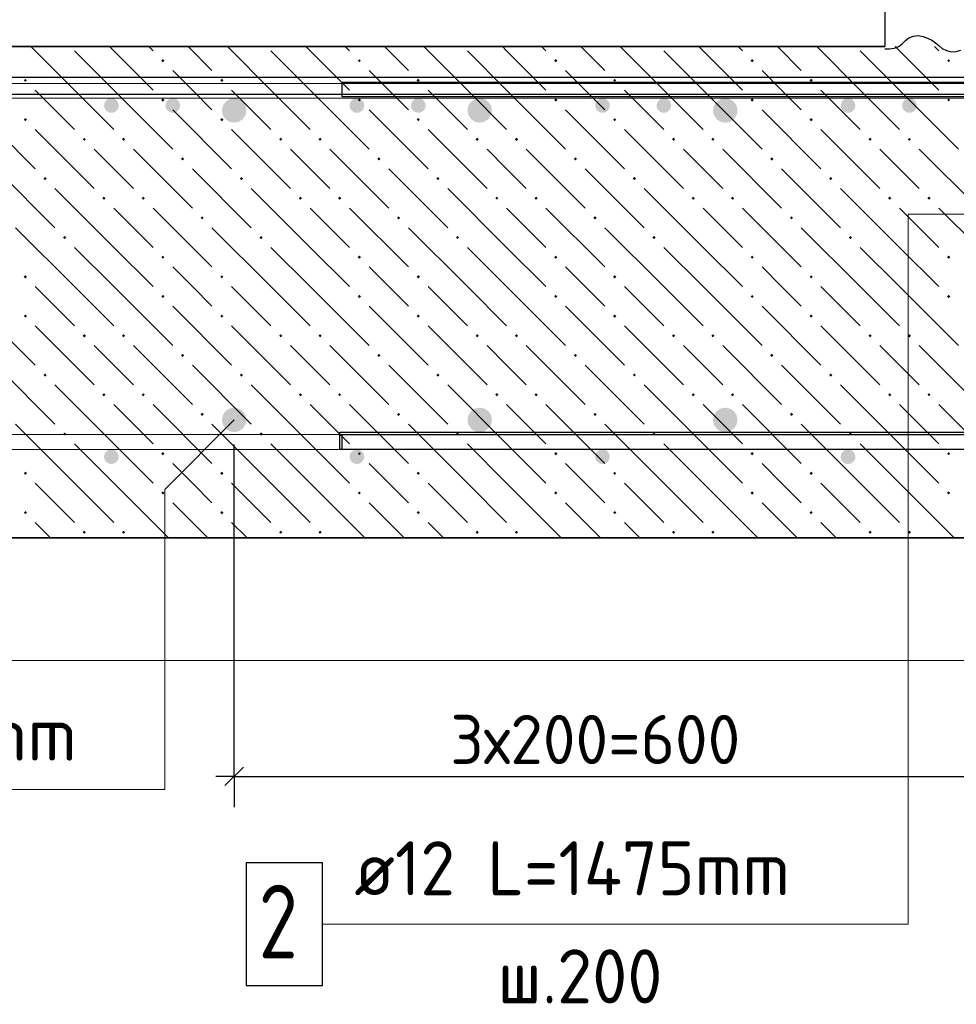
# Model space of a CAD drawing. Header units: millimetres. Extents: x 0 to 42000, y 0 to 29700.
# Tile 5 of 18: x 11550 to 15365, y 12875 to 16884. Entities that reach past the tile are written whole.
import ezdxf

# ---------------------------------------------------------------- set-up
doc = ezdxf.new("R2010")
doc.units = ezdxf.units.MM
doc.linetypes.add('______2', pattern=[270, 200, -70])
for name, color, linetype, lineweight in [('Standard', 7, 'Continuous', 25), ('ДОП Верх по У', 52, 'Continuous', 25), ('ЖБ Пилон', 7, 'Continuous', 35), ('ЖБ Плита Фундамента верхний уровень', 7, 'Continuous', 35), ('Обрамление П-обр. равн.', 52, 'Continuous', 25), ('Позиционная метка номер позиции', 7, 'Continuous', 13), ('Примечания_1', 7, 'Continuous', 13), ('Фоновоя арматура Х1', 52, 'Continuous', 25)]:
    doc.layers.add(name, color=color, linetype=linetype, lineweight=lineweight)
doc.layers.add('Размерная выноска', color=7, linetype='Continuous')
doc.styles.add('ISOCPEUR', font='txt')

msp = doc.modelspace()

# ---------------------------------------------------------------- hatches: boundary and pattern name
at = {"linetype": 'Continuous', "lineweight": 25, "transparency": 33554687}
for points in [[(12203.6, 16534.4), (12201.3, 16545.9), (12194.8, 16555.6), (12185.1, 16562.1), (12173.6, 16564.4), (12162.1, 16562.1), (12152.4, 16555.6), (12145.9, 16545.9), (12143.6, 16534.4), (12145.9, 16522.9), (12152.4, 16513.2), (12162.1, 16506.7), (12173.6, 16504.4), (12185.1, 16506.7), (12194.8, 16513.2), (12201.3, 16522.9)], [(12203.6, 16534.4), (12201.3, 16545.9), (12194.8, 16555.6), (12185.1, 16562.1), (12173.6, 16564.4), (12162.1, 16562.1), (12152.4, 16555.6), (12145.9, 16545.9), (12143.6, 16534.4), (12145.9, 16522.9), (12152.4, 16513.2), (12162.1, 16506.7), (12173.6, 16504.4), (12185.1, 16506.7), (12194.8, 16513.2), (12201.3, 16522.9)], [(12473.6, 16514.4), (12469.8, 16533.5), (12459, 16549.8), (12442.8, 16560.6), (12423.6, 16564.4), (12404.5, 16560.6), (12388.3, 16549.8), (12377.4, 16533.5), (12373.6, 16514.4), (12377.4, 16495.3), (12388.3, 16479), (12404.5, 16468.2), (12423.6, 16464.4), (12442.8, 16468.2), (12459, 16479), (12469.8, 16495.3)], [(12473.6, 16514.4), (12469.8, 16533.5), (12459, 16549.8), (12442.8, 16560.6), (12423.6, 16564.4), (12404.5, 16560.6), (12388.3, 16549.8), (12377.4, 16533.5), (12373.6, 16514.4), (12377.4, 16495.3), (12388.3, 16479), (12404.5, 16468.2), (12423.6, 16464.4), (12442.8, 16468.2), (12459, 16479), (12469.8, 16495.3)], [(13203.6, 16534.4), (13201.3, 16545.9), (13194.8, 16555.6), (13185.1, 16562.1), (13173.6, 16564.4), (13162.1, 16562.1), (13152.4, 16555.6), (13145.9, 16545.9), (13143.6, 16534.4), (13145.9, 16522.9), (13152.4, 16513.2), (13162.1, 16506.7), (13173.6, 16504.4), (13185.1, 16506.7), (13194.8, 16513.2), (13201.3, 16522.9)], [(13203.6, 16534.4), (13201.3, 16545.9), (13194.8, 16555.6), (13185.1, 16562.1), (13173.6, 16564.4), (13162.1, 16562.1), (13152.4, 16555.6), (13145.9, 16545.9), (13143.6, 16534.4), (13145.9, 16522.9), (13152.4, 16513.2), (13162.1, 16506.7), (13173.6, 16504.4), (13185.1, 16506.7), (13194.8, 16513.2), (13201.3, 16522.9)], [(13473.6, 16514.4), (13469.8, 16533.5), (13459, 16549.8), (13442.8, 16560.6), (13423.6, 16564.4), (13404.5, 16560.6), (13388.3, 16549.8), (13377.4, 16533.5), (13373.6, 16514.4), (13377.4, 16495.3), (13388.3, 16479), (13404.5, 16468.2), (13423.6, 16464.4), (13442.8, 16468.2), (13459, 16479), (13469.8, 16495.3)], [(13473.6, 16514.4), (13469.8, 16533.5), (13459, 16549.8), (13442.8, 16560.6), (13423.6, 16564.4), (13404.5, 16560.6), (13388.3, 16549.8), (13377.4, 16533.5), (13373.6, 16514.4), (13377.4, 16495.3), (13388.3, 16479), (13404.5, 16468.2), (13423.6, 16464.4), (13442.8, 16468.2), (13459, 16479), (13469.8, 16495.3)], [(14203.6, 16534.4), (14201.3, 16545.9), (14194.8, 16555.6), (14185.1, 16562.1), (14173.6, 16564.4), (14162.1, 16562.1), (14152.4, 16555.6), (14145.9, 16545.9), (14143.6, 16534.4), (14145.9, 16522.9), (14152.4, 16513.2), (14162.1, 16506.7), (14173.6, 16504.4), (14185.1, 16506.7), (14194.8, 16513.2), (14201.3, 16522.9)], [(14203.6, 16534.4), (14201.3, 16545.9), (14194.8, 16555.6), (14185.1, 16562.1), (14173.6, 16564.4), (14162.1, 16562.1), (14152.4, 16555.6), (14145.9, 16545.9), (14143.6, 16534.4), (14145.9, 16522.9), (14152.4, 16513.2), (14162.1, 16506.7), (14173.6, 16504.4), (14185.1, 16506.7), (14194.8, 16513.2), (14201.3, 16522.9)], [(14473.6, 16514.4), (14469.8, 16533.5), (14459, 16549.8), (14442.8, 16560.6), (14423.6, 16564.4), (14404.5, 16560.6), (14388.3, 16549.8), (14377.4, 16533.5), (14373.6, 16514.4), (14377.4, 16495.3), (14388.3, 16479), (14404.5, 16468.2), (14423.6, 16464.4), (14442.8, 16468.2), (14459, 16479), (14469.8, 16495.3)], [(14473.6, 16514.4), (14469.8, 16533.5), (14459, 16549.8), (14442.8, 16560.6), (14423.6, 16564.4), (14404.5, 16560.6), (14388.3, 16549.8), (14377.4, 16533.5), (14373.6, 16514.4), (14377.4, 16495.3), (14388.3, 16479), (14404.5, 16468.2), (14423.6, 16464.4), (14442.8, 16468.2), (14459, 16479), (14469.8, 16495.3)], [(15203.6, 16534.4), (15201.3, 16545.9), (15194.8, 16555.6), (15185.1, 16562.1), (15173.6, 16564.4), (15162.1, 16562.1), (15152.4, 16555.6), (15145.9, 16545.9), (15143.6, 16534.4), (15145.9, 16522.9), (15152.4, 16513.2), (15162.1, 16506.7), (15173.6, 16504.4), (15185.1, 16506.7), (15194.8, 16513.2), (15201.3, 16522.9)], [(15203.6, 16534.4), (15201.3, 16545.9), (15194.8, 16555.6), (15185.1, 16562.1), (15173.6, 16564.4), (15162.1, 16562.1), (15152.4, 16555.6), (15145.9, 16545.9), (15143.6, 16534.4), (15145.9, 16522.9), (15152.4, 16513.2), (15162.1, 16506.7), (15173.6, 16504.4), (15185.1, 16506.7), (15194.8, 16513.2), (15201.3, 16522.9)], [(12473.6, 15254.4), (12469.8, 15273.5), (12459, 15289.8), (12442.8, 15300.6), (12423.6, 15304.4), (12404.5, 15300.6), (12388.3, 15289.8), (12377.4, 15273.5), (12373.6, 15254.4), (12377.4, 15235.3), (12388.3, 15219), (12404.5, 15208.2), (12423.6, 15204.4), (12442.8, 15208.2), (12459, 15219), (12469.8, 15235.3)], [(12473.6, 15254.4), (12469.8, 15273.5), (12459, 15289.8), (12442.8, 15300.6), (12423.6, 15304.4), (12404.5, 15300.6), (12388.3, 15289.8), (12377.4, 15273.5), (12373.6, 15254.4), (12377.4, 15235.3), (12388.3, 15219), (12404.5, 15208.2), (12423.6, 15204.4), (12442.8, 15208.2), (12459, 15219), (12469.8, 15235.3)], [(13473.6, 15254.4), (13469.8, 15273.5), (13459, 15289.8), (13442.8, 15300.6), (13423.6, 15304.4), (13404.5, 15300.6), (13388.3, 15289.8), (13377.4, 15273.5), (13373.6, 15254.4), (13377.4, 15235.3), (13388.3, 15219), (13404.5, 15208.2), (13423.6, 15204.4), (13442.8, 15208.2), (13459, 15219), (13469.8, 15235.3)], [(13473.6, 15254.4), (13469.8, 15273.5), (13459, 15289.8), (13442.8, 15300.6), (13423.6, 15304.4), (13404.5, 15300.6), (13388.3, 15289.8), (13377.4, 15273.5), (13373.6, 15254.4), (13377.4, 15235.3), (13388.3, 15219), (13404.5, 15208.2), (13423.6, 15204.4), (13442.8, 15208.2), (13459, 15219), (13469.8, 15235.3)], [(14473.6, 15254.4), (14469.8, 15273.5), (14459, 15289.8), (14442.8, 15300.6), (14423.6, 15304.4), (14404.5, 15300.6), (14388.3, 15289.8), (14377.4, 15273.5), (14373.6, 15254.4), (14377.4, 15235.3), (14388.3, 15219), (14404.5, 15208.2), (14423.6, 15204.4), (14442.8, 15208.2), (14459, 15219), (14469.8, 15235.3)], [(14473.6, 15254.4), (14469.8, 15273.5), (14459, 15289.8), (14442.8, 15300.6), (14423.6, 15304.4), (14404.5, 15300.6), (14388.3, 15289.8), (14377.4, 15273.5), (14373.6, 15254.4), (14377.4, 15235.3), (14388.3, 15219), (14404.5, 15208.2), (14423.6, 15204.4), (14442.8, 15208.2), (14459, 15219), (14469.8, 15235.3)]]:
    msp.add_hatch(color=7, dxfattribs=at).paths.add_polyline_path(points)
at = {"layer": 'ЖБ Плита Фундамента верхний уровень', "linetype": 'Continuous', "lineweight": 18, "transparency": 33554687}
for points in [[(12126.8, 16716.9), (12133.3, 16723.4), (12139.8, 16716.9), (12133.3, 16710.4)], [(12926.8, 16716.9), (12933.3, 16723.4), (12939.8, 16716.9), (12933.3, 16710.4)], [(13726.8, 16716.9), (13733.3, 16723.4), (13739.8, 16716.9), (13733.3, 16710.4)], [(14526.8, 16716.9), (14533.3, 16723.4), (14539.8, 16716.9), (14533.3, 16710.4)], [(15326.8, 16716.9), (15333.3, 16723.4), (15339.8, 16716.9), (15333.3, 16710.4)], [(11566.8, 16636.9), (11573.3, 16643.4), (11579.8, 16636.9), (11573.3, 16630.4)], [(12366.8, 16636.9), (12373.3, 16643.4), (12379.8, 16636.9), (12373.3, 16630.4)], [(13166.8, 16636.9), (13173.3, 16643.4), (13179.8, 16636.9), (13173.3, 16630.4)], [(13966.8, 16636.9), (13973.3, 16643.4), (13979.8, 16636.9), (13973.3, 16630.4)], [(14766.8, 16636.9), (14773.3, 16643.4), (14779.8, 16636.9), (14773.3, 16630.4)], [(12126.8, 16556.9), (12133.3, 16563.4), (12139.8, 16556.9), (12133.3, 16550.4)], [(12926.8, 16556.9), (12933.3, 16563.4), (12939.8, 16556.9), (12933.3, 16550.4)], [(13726.8, 16556.9), (13733.3, 16563.4), (13739.8, 16556.9), (13733.3, 16550.4)], [(14526.8, 16556.9), (14533.3, 16563.4), (14539.8, 16556.9), (14533.3, 16550.4)], [(15326.8, 16556.9), (15333.3, 16563.4), (15339.8, 16556.9), (15333.3, 16550.4)], [(11566.8, 16476.9), (11573.3, 16483.4), (11579.8, 16476.9), (11573.3, 16470.4)], [(12366.8, 16476.9), (12373.3, 16483.4), (12379.8, 16476.9), (12373.3, 16470.4)], [(13166.8, 16476.9), (13173.3, 16483.4), (13179.8, 16476.9), (13173.3, 16470.4)], [(13966.8, 16476.9), (13973.3, 16483.4), (13979.8, 16476.9), (13973.3, 16470.4)], [(14766.8, 16476.9), (14773.3, 16483.4), (14779.8, 16476.9), (14773.3, 16470.4)], [(11806.8, 16396.9), (11813.3, 16403.4), (11819.8, 16396.9), (11813.3, 16390.4)], [(11966.8, 16396.9), (11973.3, 16403.4), (11979.8, 16396.9), (11973.3, 16390.4)], [(12606.8, 16396.9), (12613.3, 16403.4), (12619.8, 16396.9), (12613.3, 16390.4)], [(12766.8, 16396.9), (12773.3, 16403.4), (12779.8, 16396.9), (12773.3, 16390.4)], [(13406.8, 16396.9), (13413.3, 16403.4), (13419.8, 16396.9), (13413.3, 16390.4)], [(13566.8, 16396.9), (13573.3, 16403.4), (13579.8, 16396.9), (13573.3, 16390.4)], [(14206.8, 16396.9), (14213.3, 16403.4), (14219.8, 16396.9), (14213.3, 16390.4)], [(14366.8, 16396.9), (14373.3, 16403.4), (14379.8, 16396.9), (14373.3, 16390.4)], [(15006.8, 16396.9), (15013.3, 16403.4), (15019.8, 16396.9), (15013.3, 16390.4)], [(15166.8, 16396.9), (15173.3, 16403.4), (15179.8, 16396.9), (15173.3, 16390.4)], [(12206.8, 16316.9), (12213.3, 16323.4), (12219.8, 16316.9), (12213.3, 16310.4)], [(13006.8, 16316.9), (13013.3, 16323.4), (13019.8, 16316.9), (13013.3, 16310.4)], [(13806.8, 16316.9), (13813.3, 16323.4), (13819.8, 16316.9), (13813.3, 16310.4)], [(14606.8, 16316.9), (14613.3, 16323.4), (14619.8, 16316.9), (14613.3, 16310.4)], [(11646.8, 16236.9), (11653.3, 16243.4), (11659.8, 16236.9), (11653.3, 16230.4)], [(12446.8, 16236.9), (12453.3, 16243.4), (12459.8, 16236.9), (12453.3, 16230.4)], [(13246.8, 16236.9), (13253.3, 16243.4), (13259.8, 16236.9), (13253.3, 16230.4)], [(14046.8, 16236.9), (14053.3, 16243.4), (14059.8, 16236.9), (14053.3, 16230.4)], [(14846.8, 16236.9), (14853.3, 16243.4), (14859.8, 16236.9), (14853.3, 16230.4)], [(11886.8, 16156.9), (11893.3, 16163.4), (11899.8, 16156.9), (11893.3, 16150.4)], [(12046.8, 16156.9), (12053.3, 16163.4), (12059.8, 16156.9), (12053.3, 16150.4)], [(12686.8, 16156.9), (12693.3, 16163.4), (12699.8, 16156.9), (12693.3, 16150.4)], [(12846.8, 16156.9), (12853.3, 16163.4), (12859.8, 16156.9), (12853.3, 16150.4)], [(13486.8, 16156.9), (13493.3, 16163.4), (13499.8, 16156.9), (13493.3, 16150.4)], [(13646.8, 16156.9), (13653.3, 16163.4), (13659.8, 16156.9), (13653.3, 16150.4)], [(14286.8, 16156.9), (14293.3, 16163.4), (14299.8, 16156.9), (14293.3, 16150.4)], [(14446.8, 16156.9), (14453.3, 16163.4), (14459.8, 16156.9), (14453.3, 16150.4)], [(15086.8, 16156.9), (15093.3, 16163.4), (15099.8, 16156.9), (15093.3, 16150.4)], [(15246.8, 16156.9), (15253.3, 16163.4), (15259.8, 16156.9), (15253.3, 16150.4)], [(12286.8, 16076.9), (12293.3, 16083.4), (12299.8, 16076.9), (12293.3, 16070.4)], [(13086.8, 16076.9), (13093.3, 16083.4), (13099.8, 16076.9), (13093.3, 16070.4)], [(13886.8, 16076.9), (13893.3, 16083.4), (13899.8, 16076.9), (13893.3, 16070.4)], [(14686.8, 16076.9), (14693.3, 16083.4), (14699.8, 16076.9), (14693.3, 16070.4)], [(11726.8, 15996.9), (11733.3, 16003.4), (11739.8, 15996.9), (11733.3, 15990.4)], [(12526.8, 15996.9), (12533.3, 16003.4), (12539.8, 15996.9), (12533.3, 15990.4)], [(13326.8, 15996.9), (13333.3, 16003.4), (13339.8, 15996.9), (13333.3, 15990.4)], [(14126.8, 15996.9), (14133.3, 16003.4), (14139.8, 15996.9), (14133.3, 15990.4)], [(14926.8, 15996.9), (14933.3, 16003.4), (14939.8, 15996.9), (14933.3, 15990.4)], [(12126.8, 15916.9), (12133.3, 15923.4), (12139.8, 15916.9), (12133.3, 15910.4)], [(12926.8, 15916.9), (12933.3, 15923.4), (12939.8, 15916.9), (12933.3, 15910.4)], [(13726.8, 15916.9), (13733.3, 15923.4), (13739.8, 15916.9), (13733.3, 15910.4)], [(14526.8, 15916.9), (14533.3, 15923.4), (14539.8, 15916.9), (14533.3, 15910.4)], [(15326.8, 15916.9), (15333.3, 15923.4), (15339.8, 15916.9), (15333.3, 15910.4)], [(11566.8, 15836.9), (11573.3, 15843.4), (11579.8, 15836.9), (11573.3, 15830.4)], [(12366.8, 15836.9), (12373.3, 15843.4), (12379.8, 15836.9), (12373.3, 15830.4)], [(13166.8, 15836.9), (13173.3, 15843.4), (13179.8, 15836.9), (13173.3, 15830.4)], [(13966.8, 15836.9), (13973.3, 15843.4), (13979.8, 15836.9), (13973.3, 15830.4)], [(14766.8, 15836.9), (14773.3, 15843.4), (14779.8, 15836.9), (14773.3, 15830.4)], [(12126.8, 15756.9), (12133.3, 15763.4), (12139.8, 15756.9), (12133.3, 15750.4)], [(12926.8, 15756.9), (12933.3, 15763.4), (12939.8, 15756.9), (12933.3, 15750.4)], [(13726.8, 15756.9), (13733.3, 15763.4), (13739.8, 15756.9), (13733.3, 15750.4)], [(14526.8, 15756.9), (14533.3, 15763.4), (14539.8, 15756.9), (14533.3, 15750.4)], [(15326.8, 15756.9), (15333.3, 15763.4), (15339.8, 15756.9), (15333.3, 15750.4)], [(11566.8, 15676.9), (11573.3, 15683.4), (11579.8, 15676.9), (11573.3, 15670.4)], [(12366.8, 15676.9), (12373.3, 15683.4), (12379.8, 15676.9), (12373.3, 15670.4)], [(13166.8, 15676.9), (13173.3, 15683.4), (13179.8, 15676.9), (13173.3, 15670.4)], [(13966.8, 15676.9), (13973.3, 15683.4), (13979.8, 15676.9), (13973.3, 15670.4)], [(14766.8, 15676.9), (14773.3, 15683.4), (14779.8, 15676.9), (14773.3, 15670.4)], [(11806.8, 15596.9), (11813.3, 15603.4), (11819.8, 15596.9), (11813.3, 15590.4)], [(11966.8, 15596.9), (11973.3, 15603.4), (11979.8, 15596.9), (11973.3, 15590.4)], [(12606.8, 15596.9), (12613.3, 15603.4), (12619.8, 15596.9), (12613.3, 15590.4)], [(12766.8, 15596.9), (12773.3, 15603.4), (12779.8, 15596.9), (12773.3, 15590.4)], [(13406.8, 15596.9), (13413.3, 15603.4), (13419.8, 15596.9), (13413.3, 15590.4)], [(13566.8, 15596.9), (13573.3, 15603.4), (13579.8, 15596.9), (13573.3, 15590.4)], [(14206.8, 15596.9), (14213.3, 15603.4), (14219.8, 15596.9), (14213.3, 15590.4)], [(14366.8, 15596.9), (14373.3, 15603.4), (14379.8, 15596.9), (14373.3, 15590.4)], [(15006.8, 15596.9), (15013.3, 15603.4), (15019.8, 15596.9), (15013.3, 15590.4)], [(15166.8, 15596.9), (15173.3, 15603.4), (15179.8, 15596.9), (15173.3, 15590.4)], [(12206.8, 15516.9), (12213.3, 15523.4), (12219.8, 15516.9), (12213.3, 15510.4)], [(13006.8, 15516.9), (13013.3, 15523.4), (13019.8, 15516.9), (13013.3, 15510.4)], [(13806.8, 15516.9), (13813.3, 15523.4), (13819.8, 15516.9), (13813.3, 15510.4)], [(14606.8, 15516.9), (14613.3, 15523.4), (14619.8, 15516.9), (14613.3, 15510.4)], [(11646.8, 15436.9), (11653.3, 15443.4), (11659.8, 15436.9), (11653.3, 15430.4)], [(12446.8, 15436.9), (12453.3, 15443.4), (12459.8, 15436.9), (12453.3, 15430.4)], [(13246.8, 15436.9), (13253.3, 15443.4), (13259.8, 15436.9), (13253.3, 15430.4)], [(14046.8, 15436.9), (14053.3, 15443.4), (14059.8, 15436.9), (14053.3, 15430.4)], [(14846.8, 15436.9), (14853.3, 15443.4), (14859.8, 15436.9), (14853.3, 15430.4)], [(11886.8, 15356.9), (11893.3, 15363.4), (11899.8, 15356.9), (11893.3, 15350.4)], [(12046.8, 15356.9), (12053.3, 15363.4), (12059.8, 15356.9), (12053.3, 15350.4)], [(12686.8, 15356.9), (12693.3, 15363.4), (12699.8, 15356.9), (12693.3, 15350.4)], [(12846.8, 15356.9), (12853.3, 15363.4), (12859.8, 15356.9), (12853.3, 15350.4)], [(13486.8, 15356.9), (13493.3, 15363.4), (13499.8, 15356.9), (13493.3, 15350.4)], [(13646.8, 15356.9), (13653.3, 15363.4), (13659.8, 15356.9), (13653.3, 15350.4)], [(14286.8, 15356.9), (14293.3, 15363.4), (14299.8, 15356.9), (14293.3, 15350.4)], [(14446.8, 15356.9), (14453.3, 15363.4), (14459.8, 15356.9), (14453.3, 15350.4)], [(15086.8, 15356.9), (15093.3, 15363.4), (15099.8, 15356.9), (15093.3, 15350.4)], [(15246.8, 15356.9), (15253.3, 15363.4), (15259.8, 15356.9), (15253.3, 15350.4)], [(12286.8, 15276.9), (12293.3, 15283.4), (12299.8, 15276.9), (12293.3, 15270.4)], [(13086.8, 15276.9), (13093.3, 15283.4), (13099.8, 15276.9), (13093.3, 15270.4)], [(13886.8, 15276.9), (13893.3, 15283.4), (13899.8, 15276.9), (13893.3, 15270.4)], [(14686.8, 15276.9), (14693.3, 15283.4), (14699.8, 15276.9), (14693.3, 15270.4)], [(11726.8, 15196.9), (11733.3, 15203.4), (11739.8, 15196.9), (11733.3, 15190.4)], [(12526.8, 15196.9), (12533.3, 15203.4), (12539.8, 15196.9), (12533.3, 15190.4)], [(13326.8, 15196.9), (13333.3, 15203.4), (13339.8, 15196.9), (13333.3, 15190.4)], [(14126.8, 15196.9), (14133.3, 15203.4), (14139.8, 15196.9), (14133.3, 15190.4)], [(14926.8, 15196.9), (14933.3, 15203.4), (14939.8, 15196.9), (14933.3, 15190.4)], [(12126.8, 15116.9), (12133.3, 15123.4), (12139.8, 15116.9), (12133.3, 15110.4)], [(12926.8, 15116.9), (12933.3, 15123.4), (12939.8, 15116.9), (12933.3, 15110.4)], [(13726.8, 15116.9), (13733.3, 15123.4), (13739.8, 15116.9), (13733.3, 15110.4)], [(14526.8, 15116.9), (14533.3, 15123.4), (14539.8, 15116.9), (14533.3, 15110.4)], [(15326.8, 15116.9), (15333.3, 15123.4), (15339.8, 15116.9), (15333.3, 15110.4)], [(11566.8, 15036.9), (11573.3, 15043.4), (11579.8, 15036.9), (11573.3, 15030.4)], [(12366.8, 15036.9), (12373.3, 15043.4), (12379.8, 15036.9), (12373.3, 15030.4)], [(13166.8, 15036.9), (13173.3, 15043.4), (13179.8, 15036.9), (13173.3, 15030.4)], [(13966.8, 15036.9), (13973.3, 15043.4), (13979.8, 15036.9), (13973.3, 15030.4)], [(14766.8, 15036.9), (14773.3, 15043.4), (14779.8, 15036.9), (14773.3, 15030.4)], [(12126.8, 14956.9), (12133.3, 14963.4), (12139.8, 14956.9), (12133.3, 14950.4)], [(12926.8, 14956.9), (12933.3, 14963.4), (12939.8, 14956.9), (12933.3, 14950.4)], [(13726.8, 14956.9), (13733.3, 14963.4), (13739.8, 14956.9), (13733.3, 14950.4)], [(14526.8, 14956.9), (14533.3, 14963.4), (14539.8, 14956.9), (14533.3, 14950.4)], [(15326.8, 14956.9), (15333.3, 14963.4), (15339.8, 14956.9), (15333.3, 14950.4)], [(11566.8, 14876.9), (11573.3, 14883.4), (11579.8, 14876.9), (11573.3, 14870.4)], [(12366.8, 14876.9), (12373.3, 14883.4), (12379.8, 14876.9), (12373.3, 14870.4)], [(13166.8, 14876.9), (13173.3, 14883.4), (13179.8, 14876.9), (13173.3, 14870.4)], [(13966.8, 14876.9), (13973.3, 14883.4), (13979.8, 14876.9), (13973.3, 14870.4)], [(14766.8, 14876.9), (14773.3, 14883.4), (14779.8, 14876.9), (14773.3, 14870.4)], [(11806.8, 14796.9), (11813.3, 14803.4), (11819.8, 14796.9), (11813.3, 14790.4)], [(11966.8, 14796.9), (11973.3, 14803.4), (11979.8, 14796.9), (11973.3, 14790.4)], [(12606.8, 14796.9), (12613.3, 14803.4), (12619.8, 14796.9), (12613.3, 14790.4)], [(12766.8, 14796.9), (12773.3, 14803.4), (12779.8, 14796.9), (12773.3, 14790.4)], [(13406.8, 14796.9), (13413.3, 14803.4), (13419.8, 14796.9), (13413.3, 14790.4)], [(13566.8, 14796.9), (13573.3, 14803.4), (13579.8, 14796.9), (13573.3, 14790.4)], [(14206.8, 14796.9), (14213.3, 14803.4), (14219.8, 14796.9), (14213.3, 14790.4)], [(14366.8, 14796.9), (14373.3, 14803.4), (14379.8, 14796.9), (14373.3, 14790.4)], [(15006.8, 14796.9), (15013.3, 14803.4), (15019.8, 14796.9), (15013.3, 14790.4)], [(15166.8, 14796.9), (15173.3, 14803.4), (15179.8, 14796.9), (15173.3, 14790.4)]]:
    msp.add_hatch(color=7, dxfattribs=at).paths.add_polyline_path(points, flags=16)
at = {"layer": 'Фоновоя арматура Х1', "linetype": 'Continuous', "lineweight": 18, "transparency": 33554687}
for points in [[(11953.6, 16534.4), (11951.3, 16545.9), (11944.8, 16555.6), (11935.1, 16562.1), (11923.6, 16564.4), (11912.1, 16562.1), (11902.4, 16555.6), (11895.9, 16545.9), (11893.6, 16534.4), (11895.9, 16522.9), (11902.4, 16513.2), (11912.1, 16506.7), (11923.6, 16504.4), (11935.1, 16506.7), (11944.8, 16513.2), (11951.3, 16522.9)], [(11953.6, 16534.4), (11951.3, 16545.9), (11944.8, 16555.6), (11935.1, 16562.1), (11923.6, 16564.4), (11912.1, 16562.1), (11902.4, 16555.6), (11895.9, 16545.9), (11893.6, 16534.4), (11895.9, 16522.9), (11902.4, 16513.2), (11912.1, 16506.7), (11923.6, 16504.4), (11935.1, 16506.7), (11944.8, 16513.2), (11951.3, 16522.9)], [(12953.6, 16534.4), (12951.3, 16545.9), (12944.8, 16555.6), (12935.1, 16562.1), (12923.6, 16564.4), (12912.1, 16562.1), (12902.4, 16555.6), (12895.9, 16545.9), (12893.6, 16534.4), (12895.9, 16522.9), (12902.4, 16513.2), (12912.1, 16506.7), (12923.6, 16504.4), (12935.1, 16506.7), (12944.8, 16513.2), (12951.3, 16522.9)], [(12953.6, 16534.4), (12951.3, 16545.9), (12944.8, 16555.6), (12935.1, 16562.1), (12923.6, 16564.4), (12912.1, 16562.1), (12902.4, 16555.6), (12895.9, 16545.9), (12893.6, 16534.4), (12895.9, 16522.9), (12902.4, 16513.2), (12912.1, 16506.7), (12923.6, 16504.4), (12935.1, 16506.7), (12944.8, 16513.2), (12951.3, 16522.9)], [(13953.6, 16534.4), (13951.3, 16545.9), (13944.8, 16555.6), (13935.1, 16562.1), (13923.6, 16564.4), (13912.1, 16562.1), (13902.4, 16555.6), (13895.9, 16545.9), (13893.6, 16534.4), (13895.9, 16522.9), (13902.4, 16513.2), (13912.1, 16506.7), (13923.6, 16504.4), (13935.1, 16506.7), (13944.8, 16513.2), (13951.3, 16522.9)], [(13953.6, 16534.4), (13951.3, 16545.9), (13944.8, 16555.6), (13935.1, 16562.1), (13923.6, 16564.4), (13912.1, 16562.1), (13902.4, 16555.6), (13895.9, 16545.9), (13893.6, 16534.4), (13895.9, 16522.9), (13902.4, 16513.2), (13912.1, 16506.7), (13923.6, 16504.4), (13935.1, 16506.7), (13944.8, 16513.2), (13951.3, 16522.9)], [(14953.6, 16534.4), (14951.3, 16545.9), (14944.8, 16555.6), (14935.1, 16562.1), (14923.6, 16564.4), (14912.1, 16562.1), (14902.4, 16555.6), (14895.9, 16545.9), (14893.6, 16534.4), (14895.9, 16522.9), (14902.4, 16513.2), (14912.1, 16506.7), (14923.6, 16504.4), (14935.1, 16506.7), (14944.8, 16513.2), (14951.3, 16522.9)], [(14953.6, 16534.4), (14951.3, 16545.9), (14944.8, 16555.6), (14935.1, 16562.1), (14923.6, 16564.4), (14912.1, 16562.1), (14902.4, 16555.6), (14895.9, 16545.9), (14893.6, 16534.4), (14895.9, 16522.9), (14902.4, 16513.2), (14912.1, 16506.7), (14923.6, 16504.4), (14935.1, 16506.7), (14944.8, 16513.2), (14951.3, 16522.9)], [(11953.6, 15104.4), (11951.3, 15115.9), (11944.8, 15125.6), (11935.1, 15132.1), (11923.6, 15134.4), (11912.1, 15132.1), (11902.4, 15125.6), (11895.9, 15115.9), (11893.6, 15104.4), (11895.9, 15092.9), (11902.4, 15083.2), (11912.1, 15076.7), (11923.6, 15074.4), (11935.1, 15076.7), (11944.8, 15083.2), (11951.3, 15092.9)], [(11953.6, 15104.4), (11951.3, 15115.9), (11944.8, 15125.6), (11935.1, 15132.1), (11923.6, 15134.4), (11912.1, 15132.1), (11902.4, 15125.6), (11895.9, 15115.9), (11893.6, 15104.4), (11895.9, 15092.9), (11902.4, 15083.2), (11912.1, 15076.7), (11923.6, 15074.4), (11935.1, 15076.7), (11944.8, 15083.2), (11951.3, 15092.9)], [(12953.6, 15104.4), (12951.3, 15115.9), (12944.8, 15125.6), (12935.1, 15132.1), (12923.6, 15134.4), (12912.1, 15132.1), (12902.4, 15125.6), (12895.9, 15115.9), (12893.6, 15104.4), (12895.9, 15092.9), (12902.4, 15083.2), (12912.1, 15076.7), (12923.6, 15074.4), (12935.1, 15076.7), (12944.8, 15083.2), (12951.3, 15092.9)], [(12953.6, 15104.4), (12951.3, 15115.9), (12944.8, 15125.6), (12935.1, 15132.1), (12923.6, 15134.4), (12912.1, 15132.1), (12902.4, 15125.6), (12895.9, 15115.9), (12893.6, 15104.4), (12895.9, 15092.9), (12902.4, 15083.2), (12912.1, 15076.7), (12923.6, 15074.4), (12935.1, 15076.7), (12944.8, 15083.2), (12951.3, 15092.9)], [(13953.6, 15104.4), (13951.3, 15115.9), (13944.8, 15125.6), (13935.1, 15132.1), (13923.6, 15134.4), (13912.1, 15132.1), (13902.4, 15125.6), (13895.9, 15115.9), (13893.6, 15104.4), (13895.9, 15092.9), (13902.4, 15083.2), (13912.1, 15076.7), (13923.6, 15074.4), (13935.1, 15076.7), (13944.8, 15083.2), (13951.3, 15092.9)], [(13953.6, 15104.4), (13951.3, 15115.9), (13944.8, 15125.6), (13935.1, 15132.1), (13923.6, 15134.4), (13912.1, 15132.1), (13902.4, 15125.6), (13895.9, 15115.9), (13893.6, 15104.4), (13895.9, 15092.9), (13902.4, 15083.2), (13912.1, 15076.7), (13923.6, 15074.4), (13935.1, 15076.7), (13944.8, 15083.2), (13951.3, 15092.9)], [(14953.6, 15104.4), (14951.3, 15115.9), (14944.8, 15125.6), (14935.1, 15132.1), (14923.6, 15134.4), (14912.1, 15132.1), (14902.4, 15125.6), (14895.9, 15115.9), (14893.6, 15104.4), (14895.9, 15092.9), (14902.4, 15083.2), (14912.1, 15076.7), (14923.6, 15074.4), (14935.1, 15076.7), (14944.8, 15083.2), (14951.3, 15092.9)], [(14953.6, 15104.4), (14951.3, 15115.9), (14944.8, 15125.6), (14935.1, 15132.1), (14923.6, 15134.4), (14912.1, 15132.1), (14902.4, 15125.6), (14895.9, 15115.9), (14893.6, 15104.4), (14895.9, 15092.9), (14902.4, 15083.2), (14912.1, 15076.7), (14923.6, 15074.4), (14935.1, 15076.7), (14944.8, 15083.2), (14951.3, 15092.9)]]:
    msp.add_hatch(color=7, dxfattribs=at).paths.add_polyline_path(points)

# ---------------------------------------------------------------- linework, layer by layer
at = {"layer": 'Standard', "color": 251, "linetype": 'Continuous', "lineweight": -3, "true_color": 0x656565, "transparency": 33554687}
for q in [(12423.6, 15154.4), (12423.6, 13928.1), (12348.6, 13803.1), (12423.6, 13678.1), (15423.6, 13803.1)]:
    msp.add_line((12423.6, 13803.1), q, dxfattribs=at)
at = {"layer": 'Standard', "color": 251, "linetype": 'Continuous', "lineweight": 25, "true_color": 0x656565, "transparency": 33554687}
msp.add_line((12386.1, 13765.6), (12461.1, 13840.6), dxfattribs=at)
at = {"layer": 'Standard', "color": 254, "linetype": 'Continuous', "lineweight": 13, "true_color": 0xc4c4ff, "transparency": 33554687}
msp.add_lwpolyline([(6207.1, 14274.4), (17605.1, 14274.4), (17605.1, 18774.4), (6207.1, 18774.4), (6207.1, 14274.4)], dxfattribs=at)
at = {"layer": 'ДОП Верх по У', "color": 7, "linetype": 'Continuous', "lineweight": 25, "transparency": 33554687}
for points in [[(7853.6, 16649.4), (15683.5, 16649.4)], [(7853.6, 16649.4), (15683.5, 16649.4)], [(7853.6, 16649.4), (15683.5, 16649.4)], [(7853.6, 16649.4), (15683.5, 16649.4)], [(7853.6, 16649.4), (15683.5, 16649.4)], [(7853.6, 16649.4), (15683.5, 16649.4)], [(15678.7, 16579.4), (7853.6, 16579.4)], [(15678.7, 16579.4), (7853.6, 16579.4)], [(15678.7, 16579.4), (7853.6, 16579.4)], [(15678.7, 16579.4), (7853.6, 16579.4)], [(15678.7, 16579.4), (7853.6, 16579.4)], [(15678.7, 16579.4), (7853.6, 16579.4)], [(15683.5, 15134.4), (12853.6, 15134.4), (12853.6, 15204.4), (15678.7, 15204.4)], [(15683.5, 15134.4), (12853.6, 15134.4), (12853.6, 15204.4), (15678.7, 15204.4)], [(15683.5, 15134.4), (12853.6, 15134.4), (12853.6, 15204.4), (15678.7, 15204.4)], [(15683.5, 15134.4), (12853.6, 15134.4), (12853.6, 15204.4), (15678.7, 15204.4)], [(15683.5, 15134.4), (12853.6, 15134.4), (12853.6, 15204.4), (15678.7, 15204.4)], [(15683.5, 15134.4), (12853.6, 15134.4), (12853.6, 15204.4), (15678.7, 15204.4)]]:
    msp.add_lwpolyline(points, dxfattribs=at)
at = {"layer": 'ЖБ Пилон', "color": 253, "linetype": '______2', "lineweight": 25, "true_color": 0xa0a0a0, "transparency": 33554687}
msp.add_line((15073.6, 18274.4), (15073.6, 16774.4), dxfattribs=at)
at = {"layer": 'ЖБ Плита Фундамента верхний уровень', "color": 7, "linetype": 'Continuous', "lineweight": 35, "transparency": 33554687}
for p, q in [((15073.6, 16774.4), (6707.1, 16774.4)), ((6707.1, 14774.4), (16073.6, 14774.4))]:
    msp.add_line(p, q, dxfattribs=at)
at = {"layer": 'ЖБ Плита Фундамента верхний уровень', "color": 254, "linetype": 'Continuous', "lineweight": 18, "transparency": 33554687}
for p, q in [((11773.3, 16596.9), (11595.9, 16774.4)), ((11933.3, 16756.9), (11915.9, 16774.4)), ((12075.9, 16774.4), (12093.3, 16756.9)), ((12235.9, 16774.4), (12333.3, 16676.9)), ((12573.3, 16596.9), (12395.9, 16774.4)), ((12733.3, 16756.9), (12715.9, 16774.4)), ((12875.9, 16774.4), (12893.3, 16756.9)), ((13035.9, 16774.4), (13133.3, 16676.9)), ((13373.3, 16596.9), (13195.9, 16774.4)), ((13533.3, 16756.9), (13515.9, 16774.4)), ((13675.9, 16774.4), (13693.3, 16756.9)), ((13835.9, 16774.4), (13933.3, 16676.9)), ((14173.3, 16596.9), (13995.9, 16774.4)), ((14333.3, 16756.9), (14315.9, 16774.4)), ((14475.9, 16774.4), (14493.3, 16756.9)), ((14635.9, 16774.4), (14733.3, 16676.9)), ((14973.3, 16596.9), (14795.9, 16774.4)), ((15133.3, 16756.9), (15115.9, 16774.4)), ((15275.9, 16774.4), (15293.3, 16756.9)), ((11773.3, 16756.9), (11933.3, 16596.9)), ((11933.3, 16756.9), (12093.3, 16596.9)), ((12573.3, 16756.9), (12733.3, 16596.9)), ((12733.3, 16756.9), (12893.3, 16596.9)), ((13373.3, 16756.9), (13533.3, 16596.9)), ((13533.3, 16756.9), (13693.3, 16596.9)), ((14173.3, 16756.9), (14333.3, 16596.9)), ((14333.3, 16756.9), (14493.3, 16596.9)), ((14973.3, 16756.9), (15133.3, 16596.9)), ((15133.3, 16756.9), (15293.3, 16596.9)), ((12253.3, 16596.9), (12173.3, 16676.9)), ((13053.3, 16596.9), (12973.3, 16676.9)), ((13853.3, 16596.9), (13773.3, 16676.9)), ((14653.3, 16596.9), (14573.3, 16676.9)), ((11613.3, 16596.9), (11773.3, 16436.9)), ((11773.3, 16596.9), (11933.3, 16436.9)), ((11933.3, 16596.9), (12173.3, 16356.9)), ((12333.3, 16516.9), (12253.3, 16596.9)), ((12413.3, 16596.9), (12573.3, 16436.9)), ((12573.3, 16596.9), (12733.3, 16436.9)), ((12733.3, 16596.9), (12973.3, 16356.9)), ((13133.3, 16516.9), (13053.3, 16596.9)), ((13213.3, 16596.9), (13373.3, 16436.9)), ((13373.3, 16596.9), (13533.3, 16436.9)), ((13533.3, 16596.9), (13773.3, 16356.9)), ((13933.3, 16516.9), (13853.3, 16596.9)), ((14013.3, 16596.9), (14173.3, 16436.9)), ((14173.3, 16596.9), (14333.3, 16436.9)), ((14333.3, 16596.9), (14573.3, 16356.9)), ((14733.3, 16516.9), (14653.3, 16596.9)), ((14813.3, 16596.9), (14973.3, 16436.9)), ((14973.3, 16596.9), (15133.3, 16436.9)), ((15133.3, 16596.9), (15373.3, 16356.9)), ((11373.3, 16516.9), (11613.3, 16276.9)), ((12173.3, 16516.9), (12413.3, 16276.9)), ((12973.3, 16516.9), (13213.3, 16276.9)), ((13773.3, 16516.9), (14013.3, 16276.9)), ((14573.3, 16516.9), (14813.3, 16276.9)), ((11613.3, 16436.9), (11853.3, 16196.9)), ((12413.3, 16436.9), (12653.3, 16196.9)), ((13213.3, 16436.9), (13453.3, 16196.9)), ((14013.3, 16436.9), (14253.3, 16196.9)), ((14813.3, 16436.9), (15053.3, 16196.9)), ((11933.3, 16276.9), (11853.3, 16356.9)), ((12013.3, 16356.9), (12253.3, 16116.9)), ((12733.3, 16276.9), (12653.3, 16356.9)), ((12813.3, 16356.9), (13053.3, 16116.9)), ((13533.3, 16276.9), (13453.3, 16356.9)), ((13613.3, 16356.9), (13853.3, 16116.9)), ((14333.3, 16276.9), (14253.3, 16356.9)), ((14413.3, 16356.9), (14653.3, 16116.9)), ((15133.3, 16276.9), (15053.3, 16356.9)), ((15213.3, 16356.9), (15453.3, 16116.9)), ((11453.3, 16276.9), (11693.3, 16036.9)), ((12013.3, 16196.9), (11933.3, 16276.9)), ((12253.3, 16276.9), (12493.3, 16036.9)), ((12813.3, 16196.9), (12733.3, 16276.9)), ((13053.3, 16276.9), (13293.3, 16036.9)), ((13613.3, 16196.9), (13533.3, 16276.9)), ((13853.3, 16276.9), (14093.3, 16036.9)), ((14413.3, 16196.9), (14333.3, 16276.9)), ((14653.3, 16276.9), (14893.3, 16036.9)), ((15213.3, 16196.9), (15133.3, 16276.9)), ((11933.3, 15956.9), (11693.3, 16196.9)), ((12733.3, 15956.9), (12493.3, 16196.9)), ((13533.3, 15956.9), (13293.3, 16196.9)), ((14333.3, 15956.9), (14093.3, 16196.9)), ((15133.3, 15956.9), (14893.3, 16196.9)), ((11933.3, 16116.9), (12093.3, 15956.9)), ((12093.3, 16116.9), (12333.3, 15876.9)), ((12733.3, 16116.9), (12893.3, 15956.9)), ((12893.3, 16116.9), (13133.3, 15876.9)), ((13533.3, 16116.9), (13693.3, 15956.9)), ((13693.3, 16116.9), (13933.3, 15876.9)), ((14333.3, 16116.9), (14493.3, 15956.9)), ((14493.3, 16116.9), (14733.3, 15876.9)), ((15133.3, 16116.9), (15293.3, 15956.9)), ((15293.3, 16116.9), (15533.3, 15876.9)), ((11773.3, 15796.9), (11533.3, 16036.9)), ((12573.3, 15796.9), (12333.3, 16036.9)), ((13373.3, 15796.9), (13133.3, 16036.9)), ((14173.3, 15796.9), (13933.3, 16036.9)), ((14973.3, 15796.9), (14733.3, 16036.9)), ((11773.3, 15956.9), (11933.3, 15796.9)), ((11933.3, 15956.9), (12093.3, 15796.9)), ((12573.3, 15956.9), (12733.3, 15796.9)), ((12733.3, 15956.9), (12893.3, 15796.9)), ((13373.3, 15956.9), (13533.3, 15796.9)), ((13533.3, 15956.9), (13693.3, 15796.9)), ((14173.3, 15956.9), (14333.3, 15796.9)), ((14333.3, 15956.9), (14493.3, 15796.9)), ((14973.3, 15956.9), (15133.3, 15796.9)), ((15133.3, 15956.9), (15293.3, 15796.9)), ((12253.3, 15796.9), (12173.3, 15876.9)), ((13053.3, 15796.9), (12973.3, 15876.9)), ((13853.3, 15796.9), (13773.3, 15876.9)), ((14653.3, 15796.9), (14573.3, 15876.9)), ((11613.3, 15796.9), (11773.3, 15636.9)), ((11773.3, 15796.9), (11933.3, 15636.9)), ((11933.3, 15796.9), (12173.3, 15556.9)), ((12333.3, 15716.9), (12253.3, 15796.9)), ((12413.3, 15796.9), (12573.3, 15636.9)), ((12573.3, 15796.9), (12733.3, 15636.9)), ((12733.3, 15796.9), (12973.3, 15556.9)), ((13133.3, 15716.9), (13053.3, 15796.9)), ((13213.3, 15796.9), (13373.3, 15636.9)), ((13373.3, 15796.9), (13533.3, 15636.9)), ((13533.3, 15796.9), (13773.3, 15556.9)), ((13933.3, 15716.9), (13853.3, 15796.9)), ((14013.3, 15796.9), (14173.3, 15636.9)), ((14173.3, 15796.9), (14333.3, 15636.9)), ((14333.3, 15796.9), (14573.3, 15556.9)), ((14733.3, 15716.9), (14653.3, 15796.9)), ((14813.3, 15796.9), (14973.3, 15636.9)), ((14973.3, 15796.9), (15133.3, 15636.9)), ((15133.3, 15796.9), (15373.3, 15556.9)), ((11373.3, 15716.9), (11613.3, 15476.9)), ((12173.3, 15716.9), (12413.3, 15476.9)), ((12973.3, 15716.9), (13213.3, 15476.9)), ((13773.3, 15716.9), (14013.3, 15476.9)), ((14573.3, 15716.9), (14813.3, 15476.9)), ((11613.3, 15636.9), (11853.3, 15396.9)), ((12413.3, 15636.9), (12653.3, 15396.9)), ((13213.3, 15636.9), (13453.3, 15396.9)), ((14013.3, 15636.9), (14253.3, 15396.9)), ((14813.3, 15636.9), (15053.3, 15396.9)), ((11933.3, 15476.9), (11853.3, 15556.9)), ((12013.3, 15556.9), (12253.3, 15316.9)), ((12733.3, 15476.9), (12653.3, 15556.9)), ((12813.3, 15556.9), (13053.3, 15316.9)), ((13533.3, 15476.9), (13453.3, 15556.9)), ((13613.3, 15556.9), (13853.3, 15316.9)), ((14333.3, 15476.9), (14253.3, 15556.9)), ((14413.3, 15556.9), (14653.3, 15316.9)), ((15133.3, 15476.9), (15053.3, 15556.9)), ((15213.3, 15556.9), (15453.3, 15316.9)), ((11453.3, 15476.9), (11693.3, 15236.9)), ((12013.3, 15396.9), (11933.3, 15476.9)), ((12253.3, 15476.9), (12493.3, 15236.9)), ((12813.3, 15396.9), (12733.3, 15476.9)), ((13053.3, 15476.9), (13293.3, 15236.9)), ((13613.3, 15396.9), (13533.3, 15476.9)), ((13853.3, 15476.9), (14093.3, 15236.9)), ((14413.3, 15396.9), (14333.3, 15476.9)), ((14653.3, 15476.9), (14893.3, 15236.9)), ((15213.3, 15396.9), (15133.3, 15476.9)), ((11933.3, 15156.9), (11693.3, 15396.9)), ((12733.3, 15156.9), (12493.3, 15396.9)), ((13533.3, 15156.9), (13293.3, 15396.9)), ((14333.3, 15156.9), (14093.3, 15396.9)), ((15133.3, 15156.9), (14893.3, 15396.9)), ((11933.3, 15316.9), (12093.3, 15156.9)), ((12093.3, 15316.9), (12333.3, 15076.9)), ((12733.3, 15316.9), (12893.3, 15156.9)), ((12893.3, 15316.9), (13133.3, 15076.9)), ((13533.3, 15316.9), (13693.3, 15156.9)), ((13693.3, 15316.9), (13933.3, 15076.9)), ((14333.3, 15316.9), (14493.3, 15156.9)), ((14493.3, 15316.9), (14733.3, 15076.9)), ((15133.3, 15316.9), (15293.3, 15156.9)), ((15293.3, 15316.9), (15533.3, 15076.9)), ((11773.3, 14996.9), (11533.3, 15236.9)), ((12573.3, 14996.9), (12333.3, 15236.9)), ((13373.3, 14996.9), (13133.3, 15236.9)), ((14173.3, 14996.9), (13933.3, 15236.9)), ((14973.3, 14996.9), (14733.3, 15236.9)), ((11773.3, 15156.9), (11933.3, 14996.9)), ((11933.3, 15156.9), (12093.3, 14996.9)), ((12573.3, 15156.9), (12733.3, 14996.9)), ((12733.3, 15156.9), (12893.3, 14996.9)), ((13373.3, 15156.9), (13533.3, 14996.9)), ((13533.3, 15156.9), (13693.3, 14996.9)), ((14173.3, 15156.9), (14333.3, 14996.9)), ((14333.3, 15156.9), (14493.3, 14996.9)), ((14973.3, 15156.9), (15133.3, 14996.9)), ((15133.3, 15156.9), (15293.3, 14996.9)), ((12253.3, 14996.9), (12173.3, 15076.9)), ((13053.3, 14996.9), (12973.3, 15076.9)), ((13853.3, 14996.9), (13773.3, 15076.9)), ((14653.3, 14996.9), (14573.3, 15076.9)), ((11613.3, 14996.9), (11773.3, 14836.9)), ((11773.3, 14996.9), (11933.3, 14836.9)), ((11933.3, 14996.9), (12155.9, 14774.4)), ((12333.3, 14916.9), (12253.3, 14996.9)), ((12413.3, 14996.9), (12573.3, 14836.9)), ((12573.3, 14996.9), (12733.3, 14836.9)), ((12733.3, 14996.9), (12955.9, 14774.4)), ((13133.3, 14916.9), (13053.3, 14996.9)), ((13213.3, 14996.9), (13373.3, 14836.9)), ((13373.3, 14996.9), (13533.3, 14836.9)), ((13533.3, 14996.9), (13755.9, 14774.4)), ((13933.3, 14916.9), (13853.3, 14996.9)), ((14013.3, 14996.9), (14173.3, 14836.9)), ((14173.3, 14996.9), (14333.3, 14836.9)), ((14333.3, 14996.9), (14555.9, 14774.4)), ((14733.3, 14916.9), (14653.3, 14996.9)), ((14813.3, 14996.9), (14973.3, 14836.9)), ((14973.3, 14996.9), (15133.3, 14836.9)), ((15133.3, 14996.9), (15355.9, 14774.4)), ((12173.3, 14916.9), (12315.9, 14774.4)), ((12973.3, 14916.9), (13115.9, 14774.4)), ((13773.3, 14916.9), (13915.9, 14774.4)), ((14573.3, 14916.9), (14715.9, 14774.4)), ((11613.3, 14836.9), (11675.9, 14774.4)), ((12413.3, 14836.9), (12475.9, 14774.4)), ((13213.3, 14836.9), (13275.9, 14774.4)), ((14013.3, 14836.9), (14075.9, 14774.4)), ((14813.3, 14836.9), (14875.9, 14774.4))]:
    msp.add_line(p, q, dxfattribs=at)
at = {"layer": 'Обрамление П-обр. равн.', "color": 38, "linetype": 'Continuous', "lineweight": 25, "true_color": 0x5f1e0f, "transparency": 33554687}
for points in [[(12863.6, 16629.4), (15723.6, 16629.4)], [(15719.4, 16569.4), (12863.6, 16569.4), (12863.6, 16629.4)], [(12863.6, 16629.4), (15723.6, 16629.4)], [(15719.4, 16569.4), (12863.6, 16569.4), (12863.6, 16629.4)], [(12863.6, 16629.4), (15723.6, 16629.4)], [(15719.4, 16569.4), (12863.6, 16569.4), (12863.6, 16629.4)], [(12863.6, 16629.4), (15723.6, 16629.4)], [(15719.4, 16569.4), (12863.6, 16569.4), (12863.6, 16629.4)], [(12863.6, 16629.4), (15723.6, 16629.4)], [(15719.4, 16569.4), (12863.6, 16569.4), (12863.6, 16629.4)], [(12863.6, 16629.4), (15723.6, 16629.4)], [(15719.4, 16569.4), (12863.6, 16569.4), (12863.6, 16629.4)], [(12863.6, 16629.4), (15723.6, 16629.4)], [(15719.4, 16569.4), (12863.6, 16569.4), (12863.6, 16629.4)], [(12863.6, 16629.4), (15723.6, 16629.4)], [(15719.4, 16569.4), (12863.6, 16569.4), (12863.6, 16629.4)], [(15723.6, 15134.4), (12863.6, 15134.4), (12863.6, 15194.4), (15719.4, 15194.4)], [(15723.6, 15134.4), (12863.6, 15134.4), (12863.6, 15194.4), (15719.4, 15194.4)], [(15723.6, 15134.4), (12863.6, 15134.4), (12863.6, 15194.4), (15719.4, 15194.4)], [(15723.6, 15134.4), (12863.6, 15134.4), (12863.6, 15194.4), (15719.4, 15194.4)], [(15723.6, 15134.4), (12863.6, 15134.4), (12863.6, 15194.4), (15719.4, 15194.4)], [(15723.6, 15134.4), (12863.6, 15134.4), (12863.6, 15194.4), (15719.4, 15194.4)], [(15723.6, 15134.4), (12863.6, 15134.4), (12863.6, 15194.4), (15719.4, 15194.4)], [(15723.6, 15134.4), (12863.6, 15134.4), (12863.6, 15194.4), (15719.4, 15194.4)]]:
    msp.add_lwpolyline(points, dxfattribs=at)
at = {"layer": 'Обрамление П-обр. равн.', "color": 7, "linetype": 'Continuous', "lineweight": 25, "transparency": 33554687}
msp.add_lwpolyline([(12473.1, 12951.5), (12783.1, 12951.5), (12783.1, 13451.5), (12473.1, 13451.5), (12473.1, 12951.5)], dxfattribs=at)
at = {"layer": 'Позиционная метка номер позиции', "color": 7, "linetype": 'Continuous', "lineweight": 13, "transparency": 33554687}
msp.add_lwpolyline([(15888.6, 16091.8), (15168.1, 16091.8), (15168.1, 13201.5), (12783.1, 13201.5)], dxfattribs=at)
at = {"layer": 'Примечания_1', "color": 7, "linetype": 'Continuous', "lineweight": 25, "transparency": 33554687}
msp.add_lwpolyline([(15073.6, 16765.6), (15092.1, 16765.4), (15112.1, 16768.3), (15130.1, 16774.9), (15144.6, 16785.8), (15157.1, 16798.8), (15171.6, 16809.7), (15190.1, 16816.3), (15209.6, 16820.1), (15229.1, 16815.8), (15247.1, 16808.7), (15264.6, 16800.7), (15279.6, 16790), (15293.6, 16778.5), (15307.6, 16767.1), (15324.6, 16758.1), (15343.6, 16753.3), (15363.6, 16754), (15383.1, 16759.3)], dxfattribs=at)
at = {"layer": 'Размерная выноска', "color": 7, "linetype": 'Continuous', "lineweight": 13, "transparency": 33554687}
msp.add_lwpolyline([(12423.6, 15254.4), (12140.8, 14971.6), (12140.8, 13749.4), (9665.8, 13749.4)], dxfattribs=at)
at = {"layer": 'Фоновоя арматура Х1', "color": 251, "linetype": 'Continuous', "lineweight": 18, "true_color": 0x656565, "transparency": 33554687}
for points in [[(15923.6, 16564.4), (6677.1, 16564.4), (6677.1, 16624.4), (15923.6, 16624.4), (15923.6, 16564.4)], [(15923.6, 16564.4), (6677.1, 16564.4), (6677.1, 16624.4), (15923.6, 16624.4), (15923.6, 16564.4)], [(15923.6, 16564.4), (6677.1, 16564.4), (6677.1, 16624.4), (15923.6, 16624.4), (15923.6, 16564.4)], [(15923.6, 16564.4), (6677.1, 16564.4), (6677.1, 16624.4), (15923.6, 16624.4), (15923.6, 16564.4)], [(15923.6, 16564.4), (6677.1, 16564.4), (6677.1, 16624.4), (15923.6, 16624.4), (15923.6, 16564.4)], [(15923.6, 16564.4), (6677.1, 16564.4), (6677.1, 16624.4), (15923.6, 16624.4), (15923.6, 16564.4)], [(15923.6, 16564.4), (6677.1, 16564.4), (6677.1, 16624.4), (15923.6, 16624.4), (15923.6, 16564.4)], [(15923.6, 16564.4), (6677.1, 16564.4), (6677.1, 16624.4), (15923.6, 16624.4), (15923.6, 16564.4)], [(15923.6, 15134.4), (6677.1, 15134.4), (6677.1, 15194.4), (15923.6, 15194.4), (15923.6, 15134.4)], [(15923.6, 15134.4), (6677.1, 15134.4), (6677.1, 15194.4), (15923.6, 15194.4), (15923.6, 15134.4)], [(15923.6, 15134.4), (6677.1, 15134.4), (6677.1, 15194.4), (15923.6, 15194.4), (15923.6, 15134.4)], [(15923.6, 15134.4), (6677.1, 15134.4), (6677.1, 15194.4), (15923.6, 15194.4), (15923.6, 15134.4)], [(15923.6, 15134.4), (6677.1, 15134.4), (6677.1, 15194.4), (15923.6, 15194.4), (15923.6, 15134.4)], [(15923.6, 15134.4), (6677.1, 15134.4), (6677.1, 15194.4), (15923.6, 15194.4), (15923.6, 15134.4)], [(15923.6, 15134.4), (6677.1, 15134.4), (6677.1, 15194.4), (15923.6, 15194.4), (15923.6, 15134.4)], [(15923.6, 15134.4), (6677.1, 15134.4), (6677.1, 15194.4), (15923.6, 15194.4), (15923.6, 15134.4)]]:
    msp.add_lwpolyline(points, dxfattribs=at)

# ---------------------------------------------------------------- texts
at = {"color": 7, "linetype": 'Continuous', "lineweight": 13, "transparency": 33554687, "char_height": 220, "attachment_point": 7, "style": 'ISOCPEUR'}
for s, insert, width in [('\\W0.98;ø20 L=2920mm ', (9870.8, 13866.7), 2196.656), ('\\W0.97;4шт. ш.200 ', (10101.8, 13426.7), 1734.412)]:
    msp.add_mtext(s, dxfattribs=dict(at, insert=insert, width=width))
at = {"layer": 'Standard', "color": 251, "linetype": 'Continuous', "lineweight": 18, "true_color": 0x656565, "transparency": 33554687, "insert": (13303.6, 13853.1), "char_height": 200, "width": 1355.836, "attachment_point": 7, "style": 'ISOCPEUR'}
msp.add_mtext('\\W0.97;3х200=600', dxfattribs=at)
at = {"layer": 'Обрамление П-обр. равн.', "color": 7, "linetype": 'Continuous', "lineweight": 13, "transparency": 33554687, "attachment_point": 7, "style": 'ISOCPEUR'}
for s, insert, char_height, width in [('\\W0.94;ø12 L=1475mm ', (12913.1, 13318.8), 220, 2126.488), ('\\W0.78;2', (12523.1, 13061.5), 300, 326.416), ('\\W0.95;ш.200 ', (13496.1, 12878.8), 220, 962.122)]:
    msp.add_mtext(s, dxfattribs=dict(at, insert=insert, char_height=char_height, width=width))

doc.saveas('drawing.dxf')
